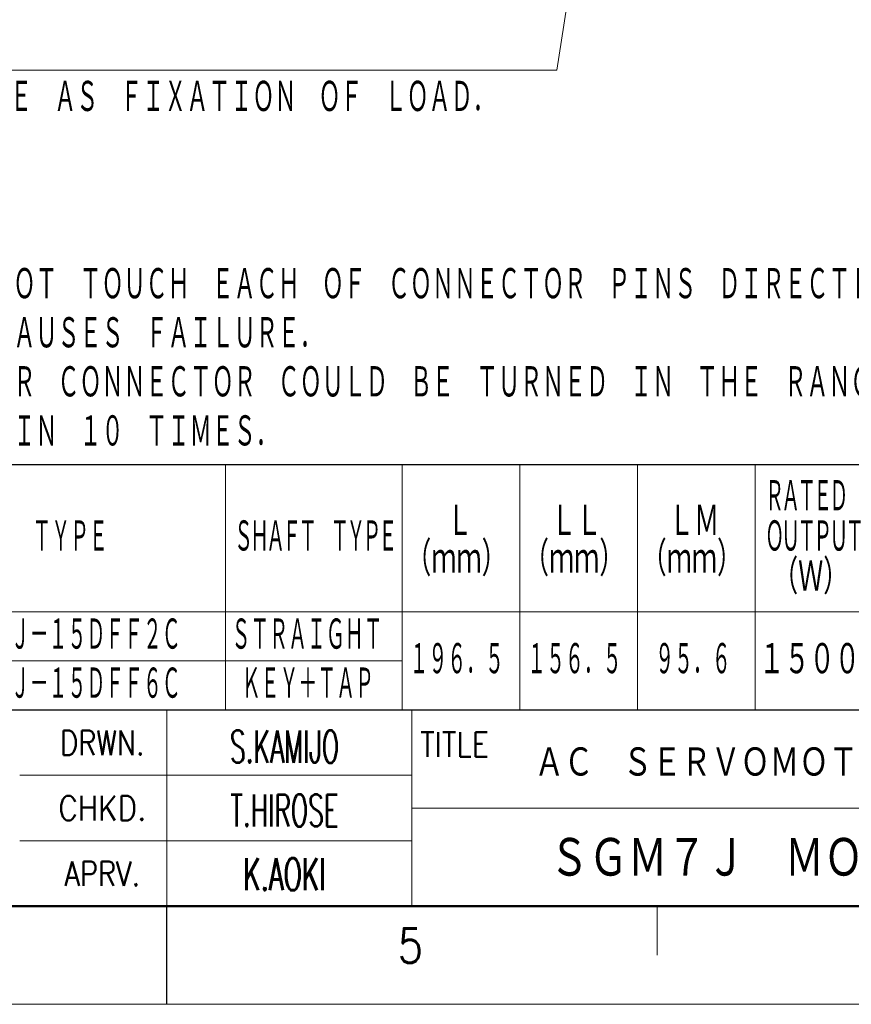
# Model space of a CAD drawing. Header units: millimetres. Extents: x 0 to 840, y 0 to 594.
# Tile 8 of 148: x 390 to 560, y 0 to 201. Entities that reach past the tile are written whole.
import ezdxf

# ---------------------------------------------------------------- set-up
doc = ezdxf.new("R2010")
doc.units = ezdxf.units.MM
doc.header["$LTSCALE"] = 0.36378
doc.layers.add('NoLayerName_001', color=7, linetype='Continuous')
doc.styles.get("Standard").update_dxf_attribs({"font": 'txt', "bigfont": 'extfont2'})

# ---------------------------------------------------------------- blocks, each defined once
blk = doc.blocks.new('DIM_0003')
at = {"color": 3, "linetype": 'Continuous', "lineweight": 13}
for points in [[(139.57, 83.74), (160.86, 66.77), (151.9, 9), (0, 9)], [(141.41, 81.24), (139.57, 83.74), (142.41, 82.5)]]:
    blk.add_lwpolyline(points, dxfattribs=at)
at = {"color": 3, "linetype": 'Continuous', "lineweight": 13, "width": 0.583333}
for s, p in [('ＢＥＡＲＩＮＧ', (0, 11)), ('ＤＯ\u3000ＮＯＴ\u3000ＵＳＥ\u3000ＡＳ\u3000ＦＩＸＡＴＩＯＮ\u3000ＯＦ\u3000ＬＯＡＤ．', (0, 0))]:
    blk.add_text(s, height=7, dxfattribs=at).set_placement(p)
blk = doc.blocks.new('JZB_0004')
at = {"layer": 'NoLayerName_001', "color": 3, "lineweight": 13}
for s, insert, char_height, attachment_point in [('\\A1;\\W0.5714;S.KAMIJO', (84.82, 14.64), 3.27, 5), ('\\A1;\\W0.8333;ＡＣ\u3000ＳＥＲＶＯＭＯＴＯＲ\u3000Σ－７\u3000ＳＥＲＩＥＳ', (110.32, 13.01), 3.27, 4), ('\\A1;\\W0.5714;T.HIROSE', (84.82, 8.14), 3.27, 5), ('\\A1;\\W0.8333;ＳＧＭ７Ｊ\u3000ＭＯＤＥＬ\u3000１５００Ｗ', (145.82, 3.26), 4.36, 5), ('\\A1;\\W0.6000;K.AOKI', (84.82, 1.64), 3.27, 5)]:
    blk.add_mtext(s, dxfattribs=dict(at, insert=insert, char_height=char_height, attachment_point=attachment_point))

msp = doc.modelspace()

# ---------------------------------------------------------------- linework, layer by layer
at = {"layer": 'NoLayerName_001', "color": 7, "linetype": 'Continuous', "lineweight": 25}
for p, q in [((356, 110), (820, 110)), ((50, 60), (820, 60)), ((420, 0), (420, 20))]:
    msp.add_line(p, q, dxfattribs=at)
at = {"layer": 'NoLayerName_001', "color": 2, "linetype": 'Continuous', "lineweight": 13}
for p, q in [((432, 110), (432, 60)), ((468, 110), (468, 60)), ((492, 110), (492, 60)), ((516, 110), (516, 60)), ((540, 110), (540, 60)), ((540, 110), (540, 60)), ((356, 80), (820, 80)), ((356, 70), (468, 70)), ((420, 20), (420, 60)), ((470, 20), (470, 60)), ((470, 46.6666), (390, 46.6666)), ((664, 40), (470, 40)), ((470, 33.3375), (390, 33.3375)), ((520, 20), (520, 10))]:
    msp.add_line(p, q, dxfattribs=at)
at = {"layer": 'NoLayerName_001', "color": 7, "linetype": 'Continuous', "lineweight": 50}
msp.add_line((820, 20), (50, 20), dxfattribs=at)
at = {"layer": 'NoLayerName_001', "color": 7, "linetype": 'Continuous', "lineweight": 13}
msp.add_line((840, 0), (0, 0), dxfattribs=at)

# ---------------------------------------------------------------- block references
at = {"layer": 'NoLayerName_001', "color": 3, "linetype": 'Continuous', "lineweight": 13}
msp.add_blockref('DIM_0003', (347.6293, 181.3756), dxfattribs=at)
at = {"layer": 'NoLayerName_001', "xscale": 2, "yscale": 2, "zscale": 2}
msp.add_blockref('JZB_0004', (274.365, 23.23), dxfattribs=at)

# ---------------------------------------------------------------- texts
at = {"layer": 'NoLayerName_001', "color": 3, "lineweight": 13, "char_height": 7, "attachment_point": 7}
for s, insert, line_spacing_factor in [('\\A1;\\W0.5833;１０．ＤＯ\u3000ＮＯＴ\u3000ＴＯＵＣＨ\u3000ＥＡＣＨ\u3000ＯＦ\u3000ＣＯＮＮＥＣＴＯＲ\u3000ＰＩＮＳ\u3000ＤＩＲＥＣＴＬＹ．\\P\u3000\u3000\u3000ＩＴ\u3000ＣＡＵＳＥＳ\u3000ＦＡＩＬＵＲＥ．\\P１１．ＭＯＴＯＲ\u3000ＣＯＮＮＥＣＴＯＲ\u3000ＣＯＵＬＤ\u3000ＢＥ\u3000ＴＵＲＮＥＤ\u3000ＩＮ\u3000ＴＨＥ\u3000ＲＡＮＧＥ\u3000ＯＦ\u3000☆\\P\u3000\u3000\u3000ＷＩＴＨＩＮ\u3000１０\u3000ＴＩＭＥＳ．', (357.2917, 113.2118), 0.857143), ('\\A1;\\W0.5000;\\T0.7500;ＲＡＴＥＤ\\PＯＵＴＰＵＴ', (542.025, 91.8), 0.702857)]:
    msp.add_mtext(s, dxfattribs=dict(at, insert=insert, line_spacing_factor=line_spacing_factor))
for s, insert in [('\\A1;\\W0.6667;Ｌ', (477.2, 95)), ('\\A1;\\W0.6667;ＬＬ', (498.4, 95)), ('\\A1;\\W0.6667;ＬＭ', (522.4, 95)), ('\\A1;\\W0.5000;ＴＹＰＥ', (392.6, 91.8)), ('\\A1;\\W0.5000;\\T0.7500;ＳＨＡＦＴ\u3000ＴＹＰＥ', (433.725, 91.8)), ('\\A1;\\W0.6667;（ｍｍ）', (468.8, 87.1858)), ('\\A1;\\W0.6667;（ｍｍ）', (492.8, 87.1858)), ('\\A1;\\W0.6667;（ｍｍ）', (516.8, 87.1858)), ('\\A1;\\W0.6667;（Ｗ）', (543.6, 83.5088)), ('\\A1;\\W0.5000;ＳＧＭ７Ｊ－１５ＤＦＦ２Ｃ', (372.8, 71.8)), ('\\A1;\\W0.5000;ＳＴＲＡＩＧＨＴ', (433.2, 71.8)), ('\\A1;\\W0.5000;１９６．５', (469.5, 66.8)), ('\\A1;\\W0.5000;１５６．５', (493.5, 66.8)), ('\\A1;\\W0.5000;９５．６', (519.6, 66.8)), ('\\A1;\\W0.6667;１５００', (540.8, 66.8)), ('\\A1;\\W0.5000;ＳＧＭ７Ｊ－１５ＤＦＦ６Ｃ', (372.8, 61.8)), ('\\A1;\\W0.5000;ＫＥＹ＋ＴＡＰ', (435.3, 61.8))]:
    msp.add_mtext(s, dxfattribs=dict(at, insert=insert))
at = {"layer": 'NoLayerName_001', "color": 2, "lineweight": 13}
for s, insert, char_height, attachment_point in [('\\A1;\\W0.8191;DRWN.', (406.858, 50.7945), 5, 8), ('\\A1;\\W0.8600;TITLE', (471.6828, 50.4658), 5, 7), ('\\A1;\\W0.8821;CHKD.', (406.858, 37.4613), 5, 8), ('\\A1;\\W0.8191;APRV.', (406.858, 24.1281), 5, 8), ('\\A1;\\W0.8600;5', (467.1085, 8.4521), 7, 7)]:
    msp.add_mtext(s, dxfattribs=dict(at, insert=insert, char_height=char_height, attachment_point=attachment_point))

doc.saveas('drawing.dxf')
